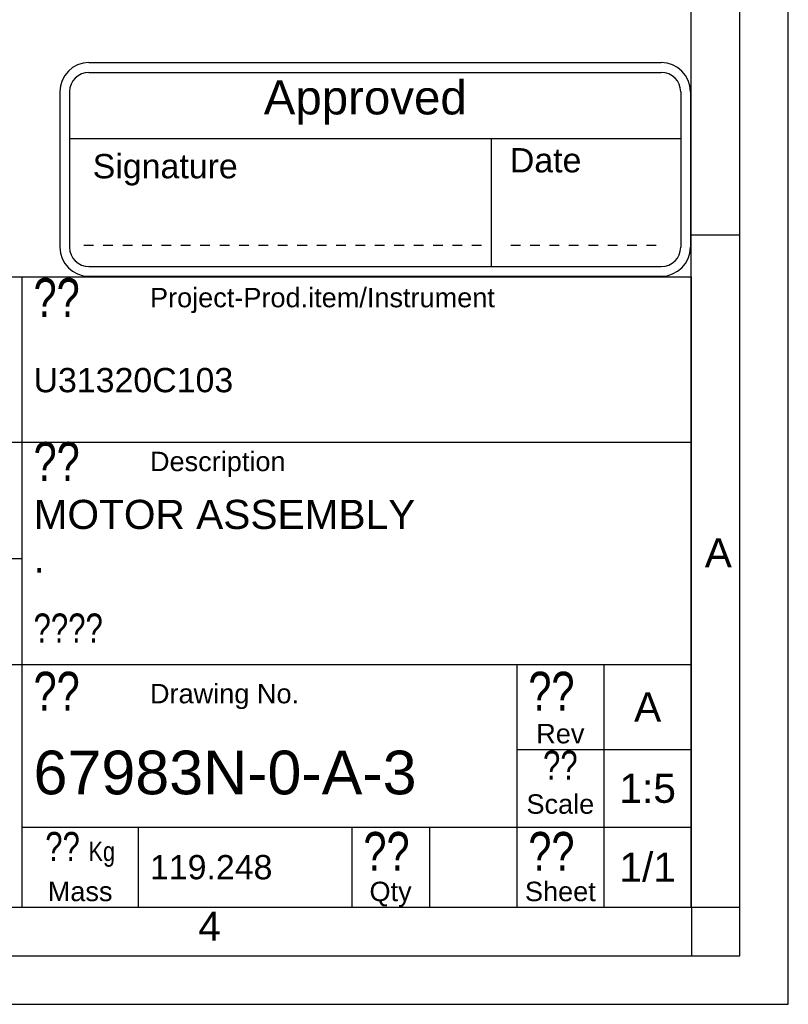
# Model space of a CAD drawing. Header units: millimetres. Extents: x 0 to 420, y 0 to 297.
# Tile 47 of 70: x 341 to 420, y 0 to 101. Entities that reach past the tile are written whole.
import ezdxf

# ---------------------------------------------------------------- set-up
doc = ezdxf.new("R2010")
doc.units = ezdxf.units.MM
doc.header["$LTSCALE"] = 23.1
doc.layers.get('0').update_dxf_attribs({"linetype": 'CONTINUOUS'})
doc.layers.add('DETAIL', color=7, linetype='CONTINUOUS')
doc.styles.add('TEXTSTYLE_11', font='arial.ttf')
doc.styles.add('TEXTSTYLE_2', font='arial.ttf')
doc.styles.add('TEXTSTYLE_3', font='arial.ttf')
doc.styles.add('TEXTSTYLE_5', font='txt', dxfattribs={"width": 0.8})

# ---------------------------------------------------------------- blocks, each defined once
blk = doc.blocks.new('APPROVED_BL4', base_point=(377.41, 85.98))
at = {"layer": 'DETAIL', "color": 1, "linetype": 'CONTINUOUS'}
for p, q in [((347.91, 96.98), (406.91, 96.98)), ((347.91, 95.98), (406.91, 95.98)), ((344.91, 93.98), (344.91, 77.98)), ((345.91, 93.98), (345.91, 77.98)), ((408.91, 93.98), (408.91, 77.98)), ((409.91, 93.98), (409.91, 77.98)), ((345.91, 89.16), (408.91, 89.16)), ((389.39, 89.16), (389.39, 75.98)), ((347.39, 78.2), (348.39, 78.2)), ((349.39, 78.2), (350.39, 78.2)), ((351.39, 78.2), (352.39, 78.2)), ((353.39, 78.2), (354.39, 78.2)), ((355.39, 78.2), (356.39, 78.2)), ((357.39, 78.2), (358.39, 78.2)), ((359.39, 78.2), (360.39, 78.2)), ((361.39, 78.2), (362.39, 78.2)), ((363.39, 78.2), (364.39, 78.2)), ((365.39, 78.2), (366.39, 78.2)), ((367.39, 78.2), (368.39, 78.2)), ((369.39, 78.2), (370.39, 78.2)), ((371.39, 78.2), (372.39, 78.2)), ((373.39, 78.2), (374.39, 78.2)), ((375.39, 78.2), (376.39, 78.2)), ((377.39, 78.2), (378.39, 78.2)), ((379.39, 78.2), (380.39, 78.2)), ((381.39, 78.2), (382.39, 78.2)), ((383.39, 78.2), (384.39, 78.2)), ((385.39, 78.2), (386.39, 78.2)), ((387.39, 78.2), (388.39, 78.2)), ((391.39, 78.2), (392.39, 78.2)), ((393.39, 78.2), (394.39, 78.2)), ((395.39, 78.2), (396.39, 78.2)), ((397.39, 78.2), (398.39, 78.2)), ((399.39, 78.2), (400.39, 78.2)), ((401.39, 78.2), (402.39, 78.2)), ((403.39, 78.2), (404.39, 78.2)), ((405.39, 78.2), (406.39, 78.2)), ((347.91, 75.98), (406.91, 75.98)), ((347.91, 74.98), (406.91, 74.98))]:
    blk.add_line(p, q, dxfattribs=at)
for centre, radius, start, end in [((347.91, 93.98), 3, 90, 180), ((406.91, 93.98), 3, 0, 90), ((347.91, 93.98), 2, 90, 180), ((406.91, 93.98), 2, 0, 90), ((347.91, 77.98), 3, 180, 270), ((347.91, 77.98), 2, 180, 270), ((406.91, 77.98), 3, 270, 360), ((406.91, 77.98), 2, 270, 360)]:
    blk.add_arc(centre, radius, start, end, dxfattribs=at)
at = {"layer": 'DETAIL', "color": 2, "linetype": 'CONTINUOUS', "style": 'TEXTSTYLE_11'}
for s, height, p in [('Approved', 3.5, (365.93, 91.65)), ('Signature', 2.5, (348.3, 85.07)), ('Date', 2.5, (391.3, 85.68))]:
    blk.add_text(s, height=height, dxfattribs=at).set_placement(p)

msp = doc.modelspace()

# ---------------------------------------------------------------- linework, layer by layer
at = {"color": 2, "linetype": 'CONTINUOUS'}
for p, q in [((420, 0), (420, 297)), ((415, 5), (415, 292)), ((410, 79.25), (415, 79.25)), ((235, 74.91189), (410, 74.91189)), ((341, 74.91189), (341, 9.99989)), ((410, 74.91189), (410, 9.99989)), ((235, 57.91189), (410, 57.91189)), ((235, 45.91189), (341, 45.91189)), ((235, 34.99989), (410, 34.99989)), ((392, 34.99989), (392, 9.99989)), ((401, 34.99989), (401, 9.99989)), ((392, 26.24989), (410, 26.24989)), ((341, 18.24989), (410, 18.24989)), ((353, 18.24989), (353, 9.99989)), ((375, 18.24989), (375, 9.99989)), ((383, 18.24989), (383, 9.99989)), ((235, 9.99989), (410, 9.99989)), ((410.00278, 10.01538), (410.00278, 5.01538)), ((410.00841, 9.99683), (415.00841, 9.99683)), ((20, 5), (415, 5)), ((237.25, 0), (420, 0))]:
    msp.add_line(p, q, dxfattribs=at)
at = {"color": 7, "linetype": 'CONTINUOUS'}
for p, q in [((410, 10), (410, 287)), ((25, 10), (410, 10))]:
    msp.add_line(p, q, dxfattribs=at)

# ---------------------------------------------------------------- block references
at = {"layer": 'DETAIL', "color": 2, "linetype": 'CONTINUOUS'}
msp.add_blockref('APPROVED_BL4', (377.40637, 85.98052), dxfattribs=at)

# ---------------------------------------------------------------- texts
at = {"color": 2, "linetype": 'CONTINUOUS', "char_height": 3, "attachment_point": 1, "line_spacing_factor": 0.9, "style": 'TEXTSTYLE_2'}
for s, insert, width in [('A', (411.3869, 47.99854), 2.7881041), ('4', (359.18334, 9.53753), 2.330855)]:
    msp.add_mtext(s, dxfattribs=dict(at, insert=insert, width=width))
at = {"layer": 'DETAIL', "color": 2, "linetype": 'CONTINUOUS', "line_spacing_factor": 0.9}
for s, insert, char_height, width, attachment_point, style in [('?? ', (342.2, 74.78689), 4, 9.6, 1, 'TEXTSTYLE_5'), ('Project-Prod.item/Instrument', (354.2, 73.78689), 2, 35.5018587, 1, 'TEXTSTYLE_3'), ('U31320C103', (342.2, 65.53689), 2.5, 20.5762082, 1, 'TEXTSTYLE_2'), ('?? ', (342.2, 57.91189), 4, 9.6, 1, 'TEXTSTYLE_5'), ('Description', (354.2, 56.91189), 2, 13.9628253, 1, 'TEXTSTYLE_3'), ('MOTOR ASSEMBLY\\P.', (342.2, 51.95589), 3, 39.267658, 1, 'TEXTSTYLE_2'), ('????', (342.2, 40.24989), 3, 9.6, 1, 'TEXTSTYLE_5'), ('??', (342.2, 34.24989), 4, 6.4, 1, 'TEXTSTYLE_5'), ('??', (393.2, 34.24989), 4, 6.4, 1, 'TEXTSTYLE_5'), ('Drawing No.', (354.2, 32.99989), 2, 15.3531599, 1, 'TEXTSTYLE_3'), ('A', (405.5, 32.12489), 3, 2.7881041, 2, 'TEXTSTYLE_2'), ('Rev', (396.5, 28.87489), 2, 4.9665428, 2, 'TEXTSTYLE_3'), ('67983N-0-A-3', (342.2, 26.12489), 4.5, 39.4628253, 1, 'TEXTSTYLE_3'), ('??', (396.5, 26.12489), 3, 4.8, 2, 'TEXTSTYLE_5'), ('1:5', (405.5, 23.74989), 3, 5.8215613, 2, 'TEXTSTYLE_3'), ('Scale', (396.5, 21.62489), 2, 6.9814126, 2, 'TEXTSTYLE_3'), ('?? \\Farial.ttf;\\H2.0;Kg', (347, 17.74989), 3, 10.6126394, 2, 'TEXTSTYLE_5'), ('??', (376.2, 17.74989), 4, 6.4, 1, 'TEXTSTYLE_5'), ('??', (393.2, 17.74989), 4, 6.4, 1, 'TEXTSTYLE_5'), ('119.248', (354.2, 15.37489), 2.5, 12.6208178, 1, 'TEXTSTYLE_2'), ('1/1', (405.5, 15.62489), 3, 5.8215613, 2, 'TEXTSTYLE_3'), ('Mass', (347, 12.62489), 2, 6.669145, 2, 'TEXTSTYLE_3'), ('Qty', (379, 12.62489), 2, 4.3420074, 2, 'TEXTSTYLE_3'), ('Sheet', (396.5, 12.62489), 2, 7.2936803, 2, 'TEXTSTYLE_3')]:
    msp.add_mtext(s, dxfattribs=dict(at, insert=insert, char_height=char_height, width=width, attachment_point=attachment_point, style=style))

doc.saveas('drawing.dxf')
